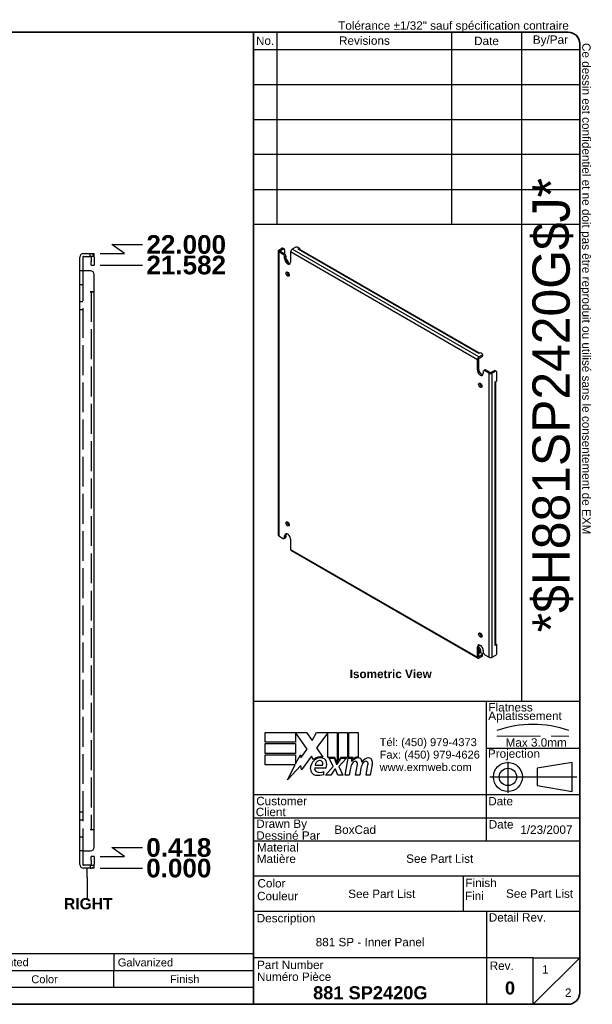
# Model space of a CAD drawing. Header units: inches. Extents: x 1.8 to 56.4, y 1.4 to 36.7.
# Tile 2 of 2: x 35.9 to 56.4, y 1.4 to 36.7. Entities that reach past the tile are written whole.
import ezdxf
from ezdxf.enums import TextEntityAlignment as Align

# ---------------------------------------------------------------- set-up
doc = ezdxf.new("R2010")
doc.units = ezdxf.units.IN
doc.header["$LTSCALE"] = 5.555556
doc.header["$MEASUREMENT"] = 0
for name, pattern in [('CHAIN', [0.7087, 0.4724, -0.0591, 0.1181, -0.0591]), ('DASHED', [0.2067, 0.1654, -0.0413]), ('DASHED_SPACE', [0.2067, 0.1654, -0.0413])]:
    doc.linetypes.add(name, pattern=pattern)
doc.layers.get('0').update_dxf_attribs({"lineweight": 25})
for name, color, linetype, lineweight in [('Centerline(ANSI)', 7, 'Continuous', 25), ('Dimensions(ANSI)', 7, 'Continuous', 25), ('Hidden Edges(ANSI)', 7, 'DASHED_SPACE', 25), ('Sketch Geometry(ANSI)', 7, 'Continuous', 25), ('Symbols(ANSI)', 7, 'Continuous', 25), ('Visible Edges(ANSI)', 7, 'Continuous', 25), ('Visible Tangent Edges(ANSI)', 7, 'Continuous', 25)]:
    doc.layers.add(name, color=color, linetype=linetype, lineweight=lineweight)
doc.styles.add('Current-ANSI', font='arial.ttf')
doc.styles.add('Dimension-ANSI', font='arialbd.ttf')
doc.styles.add('Part List-ANSI', font='arial.ttf')
doc.styles.add('Text Style44', font='arialbd.ttf')
doc.styles.add('Text Style83', font='FRE3OF9X.TTF')
doc.dimstyles.new('INCH-ANSI', dxfattribs={"dimscale": 5.555556, "dimtxt": 0.12, "dimasz": 0.098425, "dimexe": 0.04, "dimexo": 0.04, "dimgap": 0.031496, "dimtad": 0, "dimtih": 1, "dimtoh": 1, "dimdec": 3, "dimrnd": 1e-08, "dimzin": 0, "dimdsep": 46, "dimtxsty": 'Dimension-ANSI', "dimcen": 0.09, "dimdle": 0.312, "dimclrd": 179, "dimclre": 179, "dimclrt": 7, "dimadec": 1, "dimazin": 0, "dimtfac": 1, "dimtdec": 3, "dimtofl": 0, "dimtmove": 0, "dimatfit": 3, "dimfxl": 1, "dimtolj": 1, "dimtzin": 4, "dimlwd": 25, "dimlwe": 25, "dimarcsym": 0})

# ---------------------------------------------------------------- blocks, each defined once
blk = doc.blocks.new('Parts List')
at = {"layer": 'Symbols(ANSI)'}
for p, q in [((13.023, 0.795), (3.548, 0.795)), ((3.548, 0.795), (3.548, 0.615)), ((3.848, 0.795), (3.848, 0.615)), ((4.973, 0.795), (4.973, 0.615)), ((5.273, 0.795), (5.273, 0.615)), ((8.273, 0.795), (8.273, 0.615)), ((10.023, 0.795), (10.023, 0.615)), ((11.523, 0.795), (11.523, 0.615)), ((13.023, 0.795), (13.023, 0.615)), ((13.023, 0.615), (3.548, 0.615)), ((3.548, 0.435), (3.548, 0.615)), ((3.848, 0.435), (3.848, 0.615)), ((4.973, 0.435), (4.973, 0.615)), ((5.273, 0.435), (5.273, 0.615)), ((8.273, 0.435), (8.273, 0.615)), ((10.023, 0.435), (10.023, 0.615)), ((11.523, 0.435), (11.523, 0.615)), ((13.023, 0.435), (13.023, 0.615)), ((3.548, 0.255), (3.548, 0.435)), ((13.023, 0.435), (3.548, 0.435)), ((13.023, 0.255), (13.023, 0.435)), ((13.023, 0.255), (3.548, 0.255))]:
    blk.add_line(p, q, dxfattribs=at)
at = {"layer": 'Symbols(ANSI)', "char_height": 0.085, "attachment_point": 7, "line_spacing_factor": 0.25, "style": 'Part List-ANSI'}
for s, insert in [('1', (3.678, 0.662)), ('881 SP2420G-P', (3.888, 0.66)), ('0', (5.095, 0.66)), ('881 SP - Inner Panel Part', (5.313, 0.66)), ('12 Ga Galvanized', (8.321, 0.66)), ('Unpainted', (10.068, 0.638)), ('Galvanized', (11.565, 0.66)), ('Qty', (3.611, 0.456)), ('Part Number', (4.083, 0.481)), ('Rev', (5.027, 0.481)), ('Description', (6.485, 0.458)), ('Material', (8.946, 0.481)), ('Color', (10.637, 0.48)), ('Finish', (12.125, 0.481)), ('Parts List', (8.047, 0.301))]:
    blk.add_mtext(s, dxfattribs=dict(at, insert=insert))
blk = doc.blocks.new('Datum Identifier3')
at = {"layer": 'Symbols(ANSI)', "color": 7, "linetype": 'Continuous', "lineweight": 25}
for p, q in [((11.235, 1.617), (11.235, 1.716)), ((11.235, 1.617), (11.235, 1.581)), ((11.235, 1.581), (11.235, 1.397))]:
    blk.add_line(p, q, dxfattribs=at)
at = {"layer": 'Symbols(ANSI)', "color": 7, "insert": (10.987, 1.273), "char_height": 0.12, "attachment_point": 7, "line_spacing_factor": 0.25, "style": 'Dimension-ANSI'}
blk.add_mtext('RIGHT', dxfattribs=at)
blk = doc.blocks.new('*D16')
at = {"layer": 'Defpoints', "color": 0, "linetype": 'Continuous', "transparency": 16777216}
for p in [(38.585, 6.285), (38.585, 6.285), (40.318, 6.285)]:
    blk.add_point(p, dxfattribs=at)
at = {"layer": 'Dimensions(ANSI)', "color": 179, "linetype": 'Continuous', "lineweight": 25, "transparency": 16777216}
blk.add_line((38.808, 6.285), (40.318, 6.285), dxfattribs=at)
at = {"layer": 'Dimensions(ANSI)', "color": 7, "linetype": 'Continuous', "lineweight": 25, "transparency": 16777216, "insert": (41.616, 6.285), "char_height": 0.6667, "attachment_point": 5, "style": 'Dimension-ANSI'}
blk.add_mtext('\\A1;0.000', dxfattribs=at)
blk = doc.blocks.new('*D17')
at = {"layer": 'Defpoints', "color": 0, "linetype": 'Continuous', "transparency": 16777216}
for p in [(38.585, 6.703), (40.318, 7.022), (38.585, 6.285)]:
    blk.add_point(p, dxfattribs=at)
at = {"layer": 'Dimensions(ANSI)', "color": 179, "linetype": 'Continuous', "lineweight": 25, "transparency": 16777216}
for p, q in [((38.808, 6.703), (39.679, 6.703)), ((39.679, 6.703), (39.225, 7.022)), ((39.225, 7.022), (40.318, 7.022))]:
    blk.add_line(p, q, dxfattribs=at)
at = {"layer": 'Dimensions(ANSI)', "color": 7, "linetype": 'Continuous', "lineweight": 25, "transparency": 16777216, "insert": (41.618, 7.022), "char_height": 0.6667, "attachment_point": 5, "style": 'Dimension-ANSI'}
blk.add_mtext('\\A1;0.418', dxfattribs=at)
blk = doc.blocks.new('*D18')
at = {"layer": 'Defpoints', "color": 0, "linetype": 'Continuous', "transparency": 16777216}
for p in [(38.585, 27.867), (40.318, 27.867), (38.585, 6.285)]:
    blk.add_point(p, dxfattribs=at)
at = {"layer": 'Dimensions(ANSI)', "color": 179, "linetype": 'Continuous', "lineweight": 25, "transparency": 16777216}
blk.add_line((38.808, 27.867), (40.318, 27.867), dxfattribs=at)
at = {"layer": 'Dimensions(ANSI)', "color": 7, "linetype": 'Continuous', "lineweight": 25, "transparency": 16777216, "insert": (41.882, 27.867), "char_height": 0.6667, "attachment_point": 5, "style": 'Dimension-ANSI'}
blk.add_mtext('\\A1;21.582', dxfattribs=at)
blk = doc.blocks.new('*D19')
at = {"layer": 'Defpoints', "color": 0, "linetype": 'Continuous', "transparency": 16777216}
for p in [(40.318, 28.604), (38.585, 28.285), (38.585, 6.285)]:
    blk.add_point(p, dxfattribs=at)
at = {"layer": 'Dimensions(ANSI)', "color": 179, "linetype": 'Continuous', "lineweight": 25, "transparency": 16777216}
for p, q in [((39.679, 28.285), (39.225, 28.604)), ((39.225, 28.604), (40.318, 28.604)), ((38.808, 28.285), (39.679, 28.285))]:
    blk.add_line(p, q, dxfattribs=at)
at = {"layer": 'Dimensions(ANSI)', "color": 7, "linetype": 'Continuous', "lineweight": 25, "transparency": 16777216, "insert": (41.883, 28.604), "char_height": 0.6667, "attachment_point": 5, "style": 'Dimension-ANSI'}
blk.add_mtext('\\A1;22.000', dxfattribs=at)
blk = doc.blocks.new('Title Blocks EXM - ANSI B')
for p, q in [((13.372, 3.063), (13.372, 3.17)), ((13.372, 3.17), (13.818, 3.17)), ((13.824, 2.989), (13.701, 3.168)), ((13.701, 3.168), (13.701, 3.063)), ((13.818, 3.17), (13.877, 3.083)), ((13.877, 3.083), (13.923, 3.17)), ((13.923, 3.17), (14.146, 3.17)), ((14.046, 3.166), (13.924, 3.002)), ((14.046, 2.9), (14.046, 3.166)), ((14.146, 3.17), (14.146, 2.842)), ((14.16, 3.17), (14.259, 3.17)), ((14.16, 2.866), (14.16, 3.17)), ((14.259, 3.17), (14.259, 2.9)), ((14.273, 3.17), (14.372, 3.17)), ((14.273, 2.9), (14.273, 3.17)), ((14.372, 3.17), (14.372, 2.905)), ((13.701, 3.063), (13.372, 3.063)), ((13.372, 3.049), (13.701, 3.049)), ((13.372, 2.942), (13.372, 3.049)), ((13.701, 3.049), (13.701, 2.942)), ((13.758, 2.895), (13.824, 2.989)), ((13.924, 3.002), (13.993, 2.903)), ((13.701, 2.942), (13.372, 2.942)), ((13.372, 2.82), (13.372, 2.927)), ((13.372, 2.927), (13.701, 2.927)), ((13.701, 2.831), (13.752, 2.929)), ((13.701, 2.927), (13.701, 2.831)), ((13.752, 2.929), (13.758, 2.895)), ((13.87, 2.914), (13.765, 2.768)), ((13.893, 2.876), (13.87, 2.914)), ((14.121, 2.9), (14.046, 2.9)), ((14.059, 2.891), (14.113, 2.891)), ((14.105, 2.802), (14.059, 2.891)), ((14.113, 2.891), (14.139, 2.83)), ((14.146, 2.842), (14.121, 2.9)), ((14.146, 2.83), (14.19, 2.891)), ((14.185, 2.9), (14.16, 2.866)), ((14.245, 2.891), (14.164, 2.803)), ((14.259, 2.9), (14.185, 2.9)), ((14.19, 2.891), (14.245, 2.891)), ((14.232, 2.709), (14.264, 2.891)), ((14.264, 2.891), (14.302, 2.891)), ((14.314, 2.9), (14.273, 2.9)), ((14.302, 2.891), (14.299, 2.859)), ((14.299, 2.859), (14.309, 2.859)), ((14.312, 2.88), (14.314, 2.9)), ((13.695, 2.82), (13.372, 2.82)), ((13.612, 2.661), (13.695, 2.82)), ((13.758, 2.815), (13.612, 2.661)), ((13.765, 2.768), (13.758, 2.815)), ((13.905, 2.788), (14.027, 2.788)), ((13.91, 2.818), (13.99, 2.818)), ((14.023, 2.709), (14.105, 2.802)), ((14.122, 2.774), (14.077, 2.709)), ((14.13, 2.774), (14.122, 2.774)), ((14.155, 2.709), (14.13, 2.774)), ((14.139, 2.83), (14.146, 2.83)), ((14.164, 2.803), (14.209, 2.709)), ((14.289, 2.784), (14.276, 2.709)), ((14.345, 2.709), (14.365, 2.824)), ((14.402, 2.784), (14.389, 2.709)), ((14.457, 2.709), (14.477, 2.824)), ((14.523, 2.823), (14.501, 2.709)), ((14.005, 2.718), (14.005, 2.748)), ((14.077, 2.709), (14.023, 2.709)), ((14.209, 2.709), (14.155, 2.709)), ((14.276, 2.709), (14.232, 2.709)), ((14.389, 2.709), (14.345, 2.709)), ((14.501, 2.709), (14.457, 2.709))]:
    blk.add_line(p, q)
for centre, radius, start, end in [((13.991, 2.772), 0.133, 134.1684, 176.5646), ((13.968, 2.796), 0.11, 77.079, 133.1785), ((13.968, 2.796), 0.0996, 80.4085, 134.1684), ((13.965, 2.811), 0.056, 109.3797, 172.9975), ((13.959, 2.83), 0.0365, 51.1652, 109.3797), ((13.962, 2.833), 0.0318, 331.4547, 51.1652), ((13.981, 2.843), 0.0507, 23.8445, 85.0802), ((13.941, 2.826), 0.094, 336.1555, 23.8445), ((14.376, 2.816), 0.08, 89.4776, 147.4114), ((14.346, 2.818), 0.042, 96.03, 147.5992), ((14.37, 2.825), 0.08, 88.7952, 136.5849), ((14.344, 2.839), 0.02, 23.5571, 96.03), ((14.377, 2.862), 0.0338, 16.9928, 89.4776), ((14.317, 2.844), 0.096, 3.6169, 16.9928), ((14.486, 2.814), 0.0819, 89.6788, 153.9508), ((14.458, 2.818), 0.042, 96.1027, 147.6083), ((14.456, 2.839), 0.02, 23.5487, 96.1027), ((14.487, 2.861), 0.035, 18.4748, 89.6788), ((14.429, 2.842), 0.096, 349, 18.4748), ((13.925, 2.776), 0.0658, 176.5646, 261.5605), ((13.936, 2.779), 0.032, 163.5261, 244.6784), ((13.966, 2.842), 0.102, 244.6784, 292.5609), ((14.442, 2.757), 0.155, 147.5992, 170), ((14.325, 2.831), 0.041, 350, 23.5571), ((14.555, 2.759), 0.155, 148.5584, 170.8257), ((14.437, 2.831), 0.041, 349.9922, 23.5487), ((13.945, 2.911), 0.202, 261.5605, 287.3343)]:
    blk.add_arc(centre, radius, start, end)
at = {"layer": 'Centerline(ANSI)', "linetype": 'DASHED', "lineweight": 18, "ltscale": 0.507983}
blk.add_line((15.861, 3.128), (16.632, 3.128), dxfattribs=at)
at = {"layer": 'Centerline(ANSI)', "linetype": 'CHAIN', "ltscale": 0.185148}
blk.add_line((15.979, 2.855), (15.979, 2.521), dxfattribs=at)
at = {"layer": 'Centerline(ANSI)', "linetype": 'CHAIN', "ltscale": 0.437897}
blk.add_line((15.786, 2.691), (16.717, 2.691), dxfattribs=at)
at = {"layer": 'Sketch Geometry(ANSI)'}
for p, q in [((13.25, 10.687), (16.625, 10.687)), ((13.5, 10.687), (13.5, 8.625)), ((15.375, 10.687), (15.375, 8.625)), ((16.125, 10.687), (16.125, 3.5)), ((13.25, 10.5), (16.75, 10.5)), ((16.75, 10.562), (16.75, 0.375)), ((13.25, 10.125), (16.75, 10.125)), ((13.25, 9.75), (16.75, 9.75)), ((16.75, 9.375), (13.25, 9.375)), ((13.25, 9), (16.75, 9)), ((16.75, 9), (16.75, 8.625)), ((13.25, 8.625), (16.75, 8.625)), ((16.75, 3.5), (13.25, 3.5)), ((15.75, 2), (15.75, 3.5)), ((15.75, 3), (16.75, 3)), ((16.669, 2.847), (16.294, 2.785)), ((16.294, 2.785), (16.294, 2.598)), ((16.669, 2.535), (16.669, 2.847)), ((16.294, 2.598), (16.669, 2.535)), ((16.75, 2.5), (13.25, 2.5)), ((16.75, 2.25), (13.25, 2.25)), ((16.75, 2), (13.25, 2)), ((13.25, 1.629), (16.75, 1.629)), ((15.499, 1.629), (15.499, 1.25)), ((13.25, 1.25), (16.75, 1.25)), ((15.75, 1.25), (15.75, 0.75)), ((15.75, 0.75), (13.25, 0.75)), ((16.25, 0.75), (15.75, 0.75)), ((15.75, 0.75), (15.75, 0.25)), ((16.25, 0.25), (16.25, 0.75)), ((16.25, 0.75), (16.75, 0.75)), ((16.25, 0.25), (16.75, 0.75)), ((16.625, 0.25), (13.25, 0.25))]:
    blk.add_line(p, q, dxfattribs=at)
at = {"layer": 'Sketch Geometry(ANSI)', "linetype": 'Continuous', "lineweight": 35}
for p, q in [((13.25, 8.625), (13.25, 10.687)), ((13.25, 8.625), (13.25, 3.5)), ((13.25, 0.25), (13.25, 3.5))]:
    blk.add_line(p, q, dxfattribs=at)
at = {"layer": 'Sketch Geometry(ANSI)'}
for radius in [0.156, 0.0935]:
    blk.add_circle((15.979, 2.691), radius, dxfattribs=at)
for centre, radius, start, end in [((16.625, 10.562), 0.125, 0, 90), ((16.247, 2.112), 1.143, 70.2973, 109.7027), ((16.625, 0.375), 0.125, 270, 0)]:
    blk.add_arc(centre, radius, start, end, dxfattribs=at)
at = {"layer": 'Symbols(ANSI)', "color": 7, "char_height": 0.09, "style": 'Current-ANSI'}
for s, insert, width, attachment_point in [('No.', (13.373, 10.595), 0.25039, 5), ('Revisions', (14.439, 10.596), 1.87331, 5), ('Date', (15.749, 10.593), 0.75135, 5), ('By/Par', (16.435, 10.594), 0.62202, 5), ('Date', (15.773, 2.136), 0.26554, 7), ('Rev.', (15.783, 0.618), 0.25854, 7)]:
    blk.add_mtext(s, dxfattribs=dict(at, insert=insert, width=width, attachment_point=attachment_point))
for s, insert, attachment_point in [('\\fArial|b1|i0;\\H0.0900;Isometric View', (14.281, 3.842), 1), ('Flatness', (15.77, 3.393), 7), ('Aplatissement', (15.768, 3.275), 7), ('Max 3.0mm', (15.954, 3.015), 7), ('Projection', (15.764, 2.87), 7), ('Customer', (13.278, 2.386), 7), ('Date', (15.768, 2.385), 7), ('Client', (13.273, 2.269), 7), ('Drawn By', (13.278, 2.117), 7), ('Dessiné Par', (13.278, 2.016), 7), ('Material', (13.286, 1.889), 7), ('Matière', (13.284, 1.766), 7), ('Color', (13.291, 1.503), 7), ('Finish', (15.523, 1.508), 7), ('Couleur', (13.287, 1.366), 7), ('Fini', (15.518, 1.37), 7), ('Description', (13.283, 1.103), 7), ('Detail Rev.', (15.774, 1.137), 7), ('Part Number', (13.287, 0.627), 7), ('Numéro Pièce', (13.286, 0.5), 7)]:
    blk.add_mtext(s, dxfattribs=dict(at, insert=insert, attachment_point=attachment_point))
at = {"layer": 'Symbols(ANSI)', "color": 7, "insert": (14.602, 3.107), "char_height": 0.085, "attachment_point": 1, "line_spacing_factor": 0.944221, "style": 'Current-ANSI'}
blk.add_mtext('\\fArial|b0|i0;\\H0.0850;Tél: (450) 979-4373\\PFax: (450) 979-4626\\Pwww.exmweb.com', dxfattribs=at)
at = {"layer": 'Symbols(ANSI)', "color": 7, "style": 'Current-ANSI'}
for tag, p in [('REV1', (13.375, 10.313)), ('REV1DATE', (15.75, 10.31)), ('REV1BY', (16.437, 10.313)), ('REV2', (13.373, 9.938)), ('REV2DATE', (15.747, 9.941)), ('REV2BY', (16.437, 9.938)), ('REV3', (13.374, 9.563)), ('REV3DATE', (15.752, 9.563)), ('REV3BY', (16.437, 9.564)), ('REV4', (13.377, 9.188)), ('REV4DATE', (15.752, 9.188)), ('REV4BY', (16.441, 9.188)), ('REV5', (13.373, 8.813)), ('REV5DATE', (15.752, 8.813)), ('REV5BY', (16.438, 8.811)), ('MFG_APPROVED_DATE', (16.393, 2.374)), ('DETAIL_REV', (16.249, 0.926))]:
    blk.add_attdef(tag, text='', height=0.09, dxfattribs=at).set_placement(p, align=Align.MIDDLE_CENTER)
for tag, p in [('REV1DESC', (13.526, 10.31)), ('REV2DESC', (13.525, 9.937)), ('REV3DESC', (13.528, 9.564)), ('REV4DESC', (13.533, 9.19)), ('REV5DESC', (13.532, 8.811)), ('COMPANY', (14.12, 2.375))]:
    blk.add_attdef(tag, text='', height=0.09, dxfattribs=at).set_placement(p, align=Align.MIDDLE_LEFT)
at = {"layer": 'Symbols(ANSI)', "color": 7, "style": 'Text Style83'}
blk.add_attdef('BARCODE_001', (16.642, 4.244), '', height=0.4, rotation=90, dxfattribs=at)
at = {"layer": 'Symbols(ANSI)', "color": 7}
for tag, p, height, style in [('AUTHOR_001', (14.116, 2.08), 0.09, 'Current-ANSI'), ('IDW_DATE_001', (16.112, 2.08), 0.09, 'Current-ANSI'), ('MATERIEL_001', (14.887, 1.769), 0.09, 'Current-ANSI'), ('COLOR_001', (14.265, 1.391), 0.09, 'Current-ANSI'), ('FINISH_001', (15.959, 1.394), 0.09, 'Current-ANSI'), ('IDW_DESC_001', (13.916, 0.873), 0.09, 'Current-ANSI'), ('Sheet_Number_001', (16.346, 0.58), 0.09, 'Current-ANSI'), ('IDW_NAME_001', (13.888, 0.304), 0.14, 'Text Style44'), ('IDW_REV_001', (15.947, 0.355), 0.14, 'Text Style44'), ('Number_of_sheets_001', (16.591, 0.33), 0.09, 'Current-ANSI')]:
    blk.add_attdef(tag, p, '', height=height, dxfattribs=dict(at, style=style))
blk = doc.blocks.new('Borders EXM - B (Inch)')
at = {"layer": 'Sketch Geometry(ANSI)', "linetype": 'Continuous', "lineweight": 35}
for p, q in [((16.398, 10.692), (0.523, 10.692)), ((16.523, 0.38), (16.523, 10.567)), ((0.398, 0.255), (16.398, 0.255))]:
    blk.add_line(p, q, dxfattribs=at)
for centre, start, end in [((16.398, 10.567), 0, 90), ((16.398, 0.38), 270, 0)]:
    blk.add_arc(centre, 0.125, start, end, dxfattribs=at)
at = {"layer": 'Symbols(ANSI)', "color": 7, "insert": (13.93, 10.691), "char_height": 0.09, "attachment_point": 7, "style": 'Current-ANSI'}
blk.add_mtext('Tolérance ±1/32" sauf spécification contraire', dxfattribs=at)
at = {"layer": 'Symbols(ANSI)', "color": 7, "insert": (16.522, 10.576), "char_height": 0.09, "attachment_point": 7, "rotation": 270, "style": 'Current-ANSI'}
blk.add_mtext('Ce dessin est confidentiel et ne doit pas être reproduit ou utilisé sans le consentement de EXM', dxfattribs=at)
at = {"layer": 'Symbols(ANSI)', "color": 7, "style": 'Current-ANSI'}
blk.add_attdef('FILENAME_AND_PATH_001', (6.601, 10.718), '', height=0.09, dxfattribs=at)

msp = doc.modelspace()

# ---------------------------------------------------------------- linework, layer by layer
at = {"layer": 'Hidden Edges(ANSI)', "ltscale": 0.059898}
for p, q in [((38.4493, 28.1804), (38.4493, 28.2854)), ((38.1785, 27.1604), (38.0735, 27.1604)), ((38.1785, 26.5554), (38.0735, 26.5554)), ((38.1785, 26.2654), (38.0735, 26.2654)), ((38.0735, 8.3054), (38.1785, 8.3054)), ((38.0735, 8.0154), (38.1785, 8.0154)), ((38.0735, 7.4104), (38.1785, 7.4104)), ((38.4493, 6.3904), (38.4493, 6.2854))]:
    msp.add_line(p, q, dxfattribs=at)
at = {"layer": 'Hidden Edges(ANSI)', "ltscale": 1.158312}
msp.add_line((38.1785, 27.6604), (38.1785, 6.9104), dxfattribs=at)
at = {"layer": 'Hidden Edges(ANSI)', "ltscale": 1.164127}
msp.add_line((38.4805, 26.9104), (38.4805, 7.6604), dxfattribs=at)
at = {"layer": 'Hidden Edges(ANSI)', "ltscale": 0.104098}
for centre, start, end in [((38.4495, 28.1494), 13.17589, 90), ((38.4495, 6.4214), 270, 346.82411)]:
    msp.add_arc(centre, 0.136, start, end, dxfattribs=at)
at = {"layer": 'Visible Edges(ANSI)'}
for p, q in [((38.2095, 28.2854), (38.4605, 28.2854)), ((38.4605, 28.2854), (38.5855, 28.2854)), ((38.5855, 28.1804), (38.5855, 28.2854)), ((45.1717, 28.3753), (45.1717, 18.2099)), ((45.1956, 28.4086), (45.3021, 28.4701)), ((45.3501, 28.2529), (45.1956, 28.342)), ((45.2402, 28.3829), (45.3467, 28.4444)), ((45.2402, 28.3677), (45.3946, 28.2786)), ((45.3396, 28.4738), (45.3842, 28.4481)), ((45.3997, 28.4138), (45.3997, 28.2754)), ((45.6152, 28.3393), (45.6152, 27.9773)), ((45.7794, 28.5007), (45.6729, 28.4393)), ((45.8806, 28.4368), (45.9384, 28.4702)), ((45.8807, 28.4368), (45.8806, 28.4368)), ((45.8808, 28.4368), (45.8807, 28.4368)), ((45.9384, 28.4702), (45.8855, 28.5007)), ((52.3748, 24.7151), (45.9216, 28.4409)), ((45.9384, 28.4702), (45.9384, 28.4311)), ((38.0735, 27.6604), (38.0735, 28.1494)), ((38.1785, 28.1494), (38.1785, 27.6604)), ((38.2095, 28.1804), (38.4605, 28.1804)), ((38.5855, 28.1804), (38.4605, 28.1804)), ((38.4805, 28.1494), (38.4805, 27.9924)), ((38.4805, 27.8674), (38.4805, 27.9924)), ((38.4805, 27.8674), (38.5855, 27.8674)), ((38.5855, 28.1494), (38.5855, 27.9924)), ((38.5855, 27.9924), (38.5855, 27.8674)), ((45.4031, 28.0998), (45.4031, 28.161)), ((45.4476, 28.1867), (45.4476, 28.1255)), ((45.4552, 28.0755), (45.4795, 28.0616)), ((45.5325, 27.9697), (45.5325, 27.9565)), ((38.0735, 6.9104), (38.0735, 27.6604)), ((38.2095, 27.6604), (38.0735, 27.6604)), ((38.4605, 27.6604), (38.2095, 27.6604)), ((38.5855, 26.9106), (38.5855, 27.5354)), ((45.5325, 27.6009), (45.5325, 27.5199)), ((38.4493, 26.9104), (38.4493, 26.9106)), ((38.4493, 26.9106), (38.5855, 26.9106)), ((38.4495, 26.9104), (38.4493, 26.9104)), ((38.5855, 26.9104), (38.4495, 26.9104)), ((38.5855, 7.6604), (38.5855, 26.9104)), ((52.4086, 24.7346), (52.3508, 24.7012)), ((52.3508, 24.7012), (52.3508, 24.7013)), ((52.3508, 24.7013), (52.3508, 24.7013)), ((52.4616, 24.704), (52.4086, 24.7346)), ((52.4835, 24.6734), (52.4835, 24.622)), ((52.2974, 24.1193), (52.2974, 24.4814)), ((52.3419, 24.5071), (52.3419, 24.1451)), ((52.3551, 24.5813), (52.4616, 24.6428)), ((52.3551, 24.5299), (52.4616, 24.5914)), ((52.5095, 24.0581), (52.5095, 23.9969)), ((52.525, 24.0924), (52.5696, 24.1182)), ((52.717, 23.9996), (52.5625, 24.0887)), ((52.6071, 24.1144), (52.7615, 24.0253)), ((52.8943, 24.0868), (52.7878, 24.0253)), ((52.9389, 24.061), (52.8324, 23.9996)), ((52.9764, 24.0648), (52.9318, 24.0905)), ((52.9919, 23.7243), (52.9919, 24.0304)), ((52.9341, 23.691), (52.9919, 23.7243)), ((52.9341, 23.6909), (52.9341, 23.691)), ((52.9342, 23.6909), (52.9341, 23.6909)), ((52.9581, 14.2937), (52.9581, 23.7048)), ((45.517, 18.6273), (45.5043, 18.62)), ((45.1956, 18.1766), (45.3501, 18.0875)), ((45.3876, 18.0838), (45.4321, 18.1095)), ((45.4031, 18.1181), (45.4031, 18.1793)), ((45.4476, 18.205), (45.4476, 18.1438)), ((45.6152, 18.0569), (45.6152, 17.6948)), ((45.6321, 17.6575), (52.3143, 13.7995)), ((52.2974, 13.8369), (52.2974, 14.1989)), ((52.3419, 14.2246), (52.3419, 13.8626)), ((52.3419, 14.2001), (52.3555, 14.1923)), ((52.4085, 14.1004), (52.4085, 14.0235)), ((52.9919, 14.2936), (52.9341, 14.2602)), ((52.9341, 14.2603), (52.9342, 14.2604)), ((52.9341, 14.2602), (52.9341, 14.2603)), ((52.9581, 14.3131), (52.9919, 14.2936)), ((52.9919, 13.9875), (52.9919, 14.2936)), ((52.4086, 14.0083), (52.3508, 13.9749)), ((52.3508, 13.975), (52.3508, 13.975)), ((52.3508, 13.9749), (52.3508, 13.975)), ((52.4616, 13.9165), (52.3551, 13.855)), ((52.4616, 13.865), (52.3551, 13.8036)), ((52.364, 14.0747), (52.364, 13.9978)), ((52.4086, 14.0083), (52.4616, 13.9777)), ((52.4835, 13.8957), (52.4835, 13.9471)), ((52.5095, 14.0764), (52.5095, 14.0152)), ((52.5625, 13.9233), (52.717, 13.8342)), ((52.8324, 13.8342), (52.9389, 13.8957)), ((38.4493, 7.6602), (38.4493, 7.6604)), ((38.4493, 7.6604), (38.4495, 7.6604)), ((38.5855, 7.6602), (38.4493, 7.6602)), ((38.5855, 7.6604), (38.4495, 7.6604)), ((38.5855, 7.0354), (38.5855, 7.6602)), ((38.2095, 6.9104), (38.0735, 6.9104)), ((38.0735, 6.4214), (38.0735, 6.9104)), ((38.1785, 6.9104), (38.1785, 6.4214)), ((38.2095, 6.9104), (38.4605, 6.9104)), ((38.4805, 6.5784), (38.4805, 6.7034)), ((38.5855, 6.7034), (38.4805, 6.7034)), ((38.5855, 6.7034), (38.5855, 6.5784)), ((38.4605, 6.3904), (38.2095, 6.3904)), ((38.4605, 6.3904), (38.5855, 6.3904)), ((38.4805, 6.5784), (38.4805, 6.4214)), ((38.5855, 6.5784), (38.5855, 6.4214)), ((38.5855, 6.2854), (38.5855, 6.3904)), ((38.4605, 6.2854), (38.2095, 6.2854)), ((38.5855, 6.2854), (38.4605, 6.2854))]:
    msp.add_line(p, q, dxfattribs=at)
for centre, radius, start, end in [((38.2095, 28.1494), 0.136, 90, 180), ((38.2095, 28.1494), 0.031, 90, 180), ((38.4495, 28.1494), 0.031, 0, 90), ((38.4495, 28.1494), 0.136, 0, 13.17589), ((38.4605, 27.5354), 0.125, 0, 90), ((38.4605, 7.0354), 0.125, 270, 0), ((38.2095, 6.4214), 0.136, 180, 270), ((38.2095, 6.4214), 0.031, 180, 270), ((38.4495, 6.4214), 0.031, 270, 0), ((38.4495, 6.4214), 0.136, 346.82411, 0)]:
    msp.add_arc(centre, radius, start, end, dxfattribs=at)
for centre, major_axis, start_param, end_param in [((45.2533, 28.3753), (-0.0816, 0), 5.4977871, 7.0685835), ((45.2533, 28.3753), (-0.0186, 0), 5.4977871, 7.0685835), ((45.3021, 28.4089), (0.0375, 0.065), 0, 0.7853982), ((45.3467, 28.3832), (0.0375, 0.065), 5.4977871, 7.0685835), ((45.3501, 28.1916), (0.0375, -0.065), 0.7853982, 2.3561945), ((45.3946, 28.2173), (-0.0375, 0.065), 3.9269908, 5.4977871), ((45.6729, 28.3726), (0.0408, 0.0707), 0.7853982, 2.3561945), ((45.8324, 28.4701), (0.075, 0), 0.7853982, 2.3561945), ((45.8808, 28.3702), (0.0408, 0.0707), 0, 0.7853982), ((45.5092, 28.0385), (0.075, -0.1299), 3.9269908, 7.0685835), ((45.5537, 28.0642), (0.075, -0.1299), 3.9269908, 5.9816518), ((45.4795, 28.0003), (-0.0375, 0.065), 3.9269908, 5.4977871), ((45.5537, 27.5743), (0.0435, -0.0753), 3.679154, 5.7456239), ((52.3508, 24.6347), (0.0408, 0.0707), 0.7311589, 0.7853982), ((52.4085, 24.6734), (0.075, 0), 5.4977871, 7.0685835), ((52.3551, 24.5147), (0.0408, 0.0707), 0.7853982, 2.3561945), ((52.3551, 24.5147), (0.0093, 0.0161), 0.7853982, 2.3561945), ((52.4085, 24.622), (0.075, 0), 5.4977871, 6.2831853), ((52.4034, 24.0581), (0.075, -0.1299), 3.9269908, 7.0685835), ((52.448, 24.0838), (0.075, -0.1299), 3.9269908, 5.9816518), ((52.5625, 24.0275), (-0.0375, 0.065), 5.4977871, 7.0685835), ((52.6071, 24.0532), (-0.0375, 0.065), 5.4977871, 6.2831853), ((52.7747, 24.0329), (0.0816, 0), 3.9269908, 5.4977871), ((52.7747, 24.0329), (0.0186, 0), 3.9269908, 5.4977871), ((52.8943, 24.0255), (0.0375, 0.065), 0, 0.7853982), ((52.9389, 23.9998), (0.0375, 0.065), 5.4977871, 7.0685835), ((52.448, 23.5939), (0.0435, -0.0753), 3.679154, 5.7456239), ((52.8765, 23.7242), (0.0816, 0), 5.4977871, 5.5520264), ((45.5537, 18.6337), (0.0435, -0.0753), 3.679154, 5.7456239), ((45.4795, 18.6923), (0.0375, -0.065), 0, 0.7628134), ((45.2533, 18.2099), (-0.0816, 0), 0, 0.7853982), ((45.3501, 18.1487), (0.0375, -0.065), 5.4977871, 7.0685835), ((45.5092, 18.1181), (-0.075, 0.1299), 3.9269908, 7.0685835), ((45.3946, 18.1744), (0.0375, -0.065), 0, 0.7853982), ((45.5537, 18.1438), (-0.075, 0.1299), 0.3015335, 0.7853982), ((45.6729, 17.7281), (-0.0408, -0.0707), 5.4977871, 6.2831853), ((52.448, 14.6533), (0.0435, -0.0753), 3.679154, 5.7456239), ((52.4034, 14.1377), (-0.075, 0.1299), 3.9269908, 7.0685835), ((52.448, 14.1634), (-0.075, 0.1299), 0.3015335, 0.7853982), ((52.311, 14.1053), (0.0375, -0.065), 0.7853982, 1.7325469), ((52.3555, 14.1311), (-0.0375, 0.065), 3.9269908, 5.4977871), ((52.8765, 14.2937), (0.0816, 0), 5.4977871, 6.2831853), ((52.3551, 13.8702), (-0.0408, -0.0707), 5.4977871, 7.0685835), ((52.3551, 13.8702), (-0.0093, -0.0161), 5.4977871, 7.0685835), ((52.3508, 13.9902), (0.0093, 0.0161), 3.9269908, 5.4977871), ((52.3508, 13.9902), (0.0408, 0.0707), 5.2663139, 5.4977871), ((52.4085, 13.9471), (0.075, 0), 5.4977871, 7.0685835), ((52.4085, 13.8957), (0.075, 0), 5.4977871, 6.2831853), ((52.5625, 13.9846), (-0.0375, 0.065), 0.7853982, 2.3561945), ((52.7747, 13.8675), (0.0816, 0), 3.9269908, 5.4977871), ((52.9389, 13.9569), (-0.0375, -0.065), 0.7853982, 2.3561945)]:
    msp.add_ellipse(centre, major_axis=major_axis, ratio=0.5773503, start_param=start_param, end_param=end_param, dxfattribs=at)
for centre in [(45.5092, 27.5486), (52.4034, 23.5682), (45.5092, 18.608), (52.4034, 14.6276)]:
    msp.add_ellipse(centre, major_axis=(0.0435, -0.0753), ratio=0.5773503, dxfattribs=at)
at = {"layer": 'Visible Tangent Edges(ANSI)'}
for p, q in [((45.1956, 28.342), (45.1956, 18.1766)), ((45.2402, 28.3677), (45.2402, 28.3829)), ((45.3021, 28.4701), (45.3467, 28.4444)), ((45.3946, 28.2786), (45.3501, 28.2529)), ((52.2974, 24.4814), (45.6152, 28.3393)), ((52.3551, 24.5813), (45.6729, 28.4393)), ((52.3508, 24.7013), (45.8808, 28.4368)), ((45.4031, 28.161), (45.4476, 28.1867)), ((45.4031, 28.0998), (45.4476, 28.1255)), ((45.4795, 28.0616), (45.4634, 28.0523)), ((45.5233, 27.9644), (45.5325, 27.9697)), ((52.4616, 24.6428), (52.4616, 24.5914)), ((52.2974, 24.1193), (52.3419, 24.1451)), ((52.5625, 24.0887), (52.6071, 24.1144)), ((52.717, 13.8342), (52.717, 23.9996)), ((52.8324, 13.8342), (52.8324, 23.9996)), ((52.8943, 24.0868), (52.9389, 24.061)), ((52.9342, 14.2604), (52.9342, 23.6909)), ((45.5316, 18.6611), (45.4964, 18.6408)), ((45.4031, 18.1793), (45.4476, 18.205)), ((45.4476, 18.1438), (45.4031, 18.1181)), ((45.6152, 17.6948), (52.2974, 13.8369)), ((52.2974, 14.1989), (52.3419, 14.2246)), ((52.3555, 14.1923), (52.3419, 14.1845)), ((52.364, 14.0747), (52.4085, 14.1004)), ((52.364, 13.9978), (52.3419, 14.0105)), ((52.3508, 13.975), (52.3419, 13.9802)), ((52.3551, 13.855), (52.3419, 13.8626)), ((52.4616, 13.9165), (52.4616, 13.865))]:
    msp.add_line(p, q, dxfattribs=at)

# ---------------------------------------------------------------- block references
at = {"xscale": 3.333333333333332, "yscale": 3.333333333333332, "zscale": 3.333333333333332}
msp.add_blockref('Borders EXM - B (Inch)', (0.8841, 0.5657), dxfattribs=at)
msp.add_blockref('Title Blocks EXM - ANSI B', (0.127, 0.5808), dxfattribs=at).add_auto_attribs({'COLOR_001': 'See Part List', 'AUTHOR_001': 'BoxCad', 'IDW_DATE_001': '1/23/2007', 'IDW_REV_001': '0', 'Sheet_Number_001': '1', 'Number_of_sheets_001': '2', 'IDW_DESC_001': '881 SP - Inner Panel', 'IDW_NAME_001': '881 SP2420G', 'BARCODE_001': '*$H881SP2420G$J*', 'FINISH_001': 'See Part List', 'MATERIEL_001': 'See Part List'})
at = {"layer": 'Symbols(ANSI)', "xscale": 3.333333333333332, "yscale": 3.333333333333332, "zscale": 3.333333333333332}
for name in ['Datum Identifier3', 'Parts List']:
    msp.add_blockref(name, (0.8841, 0.5657), dxfattribs=at)

# ---------------------------------------------------------------- dimensions: what is measured, and where the dimension line sits
at = {"layer": 'Dimensions(ANSI)', "color": 179, "linetype": 'Continuous', "lineweight": 25, "true_color": 0x262658}
for feature_location, offset, origin, picture, middle in [((38.5855, 28.2854), (1.7327, 0.3185), (38.5855, 6.2854), '*D19', (41.8829, 28.6038)), ((38.5855, 27.8674), (1.7327, 0), (38.5855, 6.2854), '*D18', (41.8824, 27.8674)), ((38.5855, 6.7034), (1.7327, 0.3185), (38.5855, 6.2854), '*D17', (41.618, 7.0218)), ((38.5854850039, 6.2853544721), (1.7326733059, 0), (38.5854850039, 6.2853544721), '*D16', (41.6159195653, 6.2853544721))]:
    dim = msp.add_ordinate_dim(feature_location=feature_location, offset=offset, dtype=0, origin=origin, dimstyle='INCH-ANSI', override={"dimgap": 0.031496, "dimtad": 0, "dimdec": 3, "dimlfac": 1, "dimtol": 0, "dimlim": 0, "dimtp": 0, "dimtm": 0, "dimtdec": 3}, dxfattribs=at)
    dim.commit()
    dim.dimension.update_dxf_attribs({"geometry": picture, "text_midpoint": middle})

doc.saveas('drawing.dxf')
